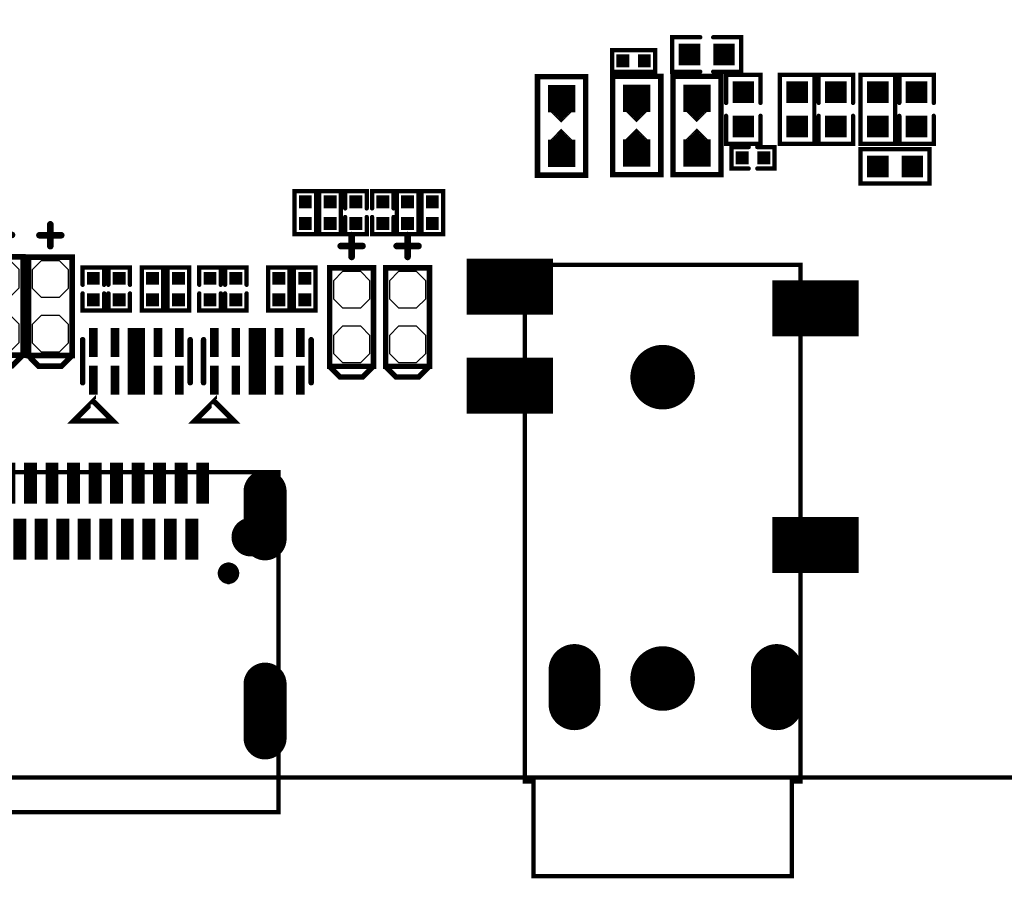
# Model space of a CAD drawing. Extents: x -14 to 157, y -7 to 92.
# Tile 121 of 129: x 106 to 129, y -6 to 14. Entities that reach past the tile are written whole.
import ezdxf

# ---------------------------------------------------------------- set-up
doc = ezdxf.new("R2010")
doc.units = 0
doc.linetypes.add('TRMIDX_0', pattern=[2, 1, 1])
doc.linetypes.add('TRMIDX_1', pattern=[2, 1, 1])
for name, color, linetype in [('BOARD_OUTLINE_00', 254, 'CONTINUOUS'), ('DRIL_NPLTE_THRU_01', 3, 'CONTINUOUS'), ('DRIL_NPLTE_THRU_02', 171, 'CONTINUOUS'), ('DRIL_NPLTE_THRU_03', 222, 'CONTINUOUS'), ('DRIL_NPLTE_THRU_04', 2, 'CONTINUOUS'), ('DRIL_PLTE_THRU_01', 3, 'CONTINUOUS'), ('DRIL_PLTE_THRU_02', 171, 'CONTINUOUS'), ('DRIL_PLTE_THRU_03', 222, 'CONTINUOUS'), ('DRIL_PLTE_THRU_04', 2, 'CONTINUOUS'), ('DRIL_SYMBOL', 254, 'CONTINUOUS'), ('PADS_BOT', 56, 'CONTINUOUS'), ('PADS_INNER', 96, 'CONTINUOUS'), ('PADS_TOP', 96, 'CONTINUOUS'), ('PART_TOP_2DLINE_00', 183, 'CONTINUOUS'), ('PART_TOP_2DLINE_01', 183, 'CONTINUOUS'), ('PART_TOP_2DLINE_126', 183, 'CONTINUOUS'), ('PART_TOP_COPPER_01', 183, 'CONTINUOUS')]:
    doc.layers.add(name, color=color, linetype=linetype)

# ---------------------------------------------------------------- blocks, each defined once
blk = doc.blocks.new('BOARD_74')
at = {"layer": 'BOARD_OUTLINE_00', "const_width": 0.1}
blk.add_lwpolyline([(0, -3.5, -0.41421356), (3.5, 0), (156.51, 0, -0.41421356), (160.01, -3.5), (160.01, -86.52, -0.41421356), (156.51, -90.02), (3.5, -90.02, -0.41421356), (0, -86.52)], format="xyb", close=True, dxfattribs=at)
blk = doc.blocks.new('SMOOTH_0$1')
at = {"const_width": 0.05}
blk.add_lwpolyline([(-0.025, 0, 1), (0.025, 0, 1)], format="xyb", close=True, dxfattribs=at)
blk = doc.blocks.new('PART_BODY_TOP_11')
at = {"layer": 'PART_TOP_2DLINE_01', "const_width": 0.1}
for points in [[(-0.15, 0.4), (-0.8, 0.4), (-0.8, -0.4), (-0.15, -0.4)], [(0.15, -0.4), (0.8, -0.4), (0.8, 0.4), (0.15, 0.4)]]:
    blk.add_lwpolyline(points, dxfattribs=at)
at = {"layer": 'PART_TOP_2DLINE_01'}
for p in [(-0.8, 0.4), (-0.15, 0.4), (0.15, 0.4), (0.8, 0.4), (-0.8, -0.4), (-0.15, -0.4), (0.15, -0.4), (0.8, -0.4)]:
    blk.add_blockref('SMOOTH_0$1', p, dxfattribs=at)
blk = doc.blocks.new('DRIL_HOLE_0')
blk.add_lwpolyline([(0, 0, 1), (0, 0, 1)], format="xyb", close=True)
blk = doc.blocks.new('PAD_0')
blk.add_lwpolyline([(0, 0, 1), (0, 0, 1)], format="xyb", close=True)
blk = doc.blocks.new('PAD_1')
at = {"const_width": 0.5}
blk.add_lwpolyline([(-0.25, 0), (0.25, 0)], dxfattribs=at)
blk = doc.blocks.new('STK_TOP_7')
at = {"layer": 'DRIL_PLTE_THRU_01'}
blk.add_blockref('DRIL_HOLE_0', (0, 0), dxfattribs=at)
at = {"layer": 'DRIL_PLTE_THRU_02'}
blk.add_blockref('DRIL_HOLE_0', (0, 0), dxfattribs=at)
at = {"layer": 'DRIL_PLTE_THRU_03'}
blk.add_blockref('DRIL_HOLE_0', (0, 0), dxfattribs=at)
at = {"layer": 'DRIL_PLTE_THRU_04'}
blk.add_blockref('DRIL_HOLE_0', (0, 0), dxfattribs=at)
at = {"layer": 'PADS_BOT'}
blk.add_blockref('PAD_0', (0, 0), dxfattribs=at)
at = {"layer": 'PADS_INNER'}
blk.add_blockref('PAD_0', (0, 0), dxfattribs=at)
at = {"layer": 'PADS_TOP'}
blk.add_blockref('PAD_1', (0, 0), dxfattribs=at)
blk = doc.blocks.new('SYM_TOP_4')
for name, p in [('STK_TOP_7', (-0.4, 0)), ('PART_BODY_TOP_11', (0, 0)), ('STK_TOP_7', (0.4, 0))]:
    blk.add_blockref(name, p)
blk = doc.blocks.new('PART_TOP_125')
blk.add_blockref('SYM_TOP_4', (0, 0))
blk = doc.blocks.new('PART_BODY_TOP_24')
at = {"layer": 'PART_TOP_2DLINE_01', "const_width": 0.1}
blk.add_lwpolyline([(-0.8, 0.4), (0.8, 0.4), (0.8, -0.4), (-0.8, -0.4)], close=True, dxfattribs=at)
at = {"layer": 'PART_TOP_2DLINE_01'}
for p in [(-0.8, 0.4), (0.8, 0.4), (-0.8, -0.4), (0.8, -0.4)]:
    blk.add_blockref('SMOOTH_0$1', p, dxfattribs=at)
blk = doc.blocks.new('SYM_TOP_17')
for name, p in [('STK_TOP_7', (-0.4, 0)), ('PART_BODY_TOP_24', (0, 0)), ('STK_TOP_7', (0.4, 0))]:
    blk.add_blockref(name, p)
blk = doc.blocks.new('PART_TOP_127')
blk.add_blockref('SYM_TOP_17', (0, 0))
blk = doc.blocks.new('PART_TOP_128')
blk.add_blockref('SYM_TOP_17', (0, 0))
blk = doc.blocks.new('PART_TOP_133')
blk.add_blockref('SYM_TOP_4', (0, 0))
blk = doc.blocks.new('PART_TOP_137')
blk.add_blockref('SYM_TOP_17', (0, 0))
blk = doc.blocks.new('PART_BODY_TOP_47')
at = {"layer": 'PART_TOP_2DLINE_01', "const_width": 0.1}
for points in [[(-0.1, 0.25), (-0.5, 0.25), (-0.5, -0.25), (-0.1, -0.25)], [(0.1, 0.25), (0.5, 0.25), (0.5, -0.25), (0.1, -0.25)]]:
    blk.add_lwpolyline(points, dxfattribs=at)
at = {"layer": 'PART_TOP_2DLINE_01'}
for p in [(-0.5, 0.25), (-0.1, 0.25), (0.1, 0.25), (0.5, 0.25), (-0.5, -0.25), (-0.1, -0.25), (0.1, -0.25), (0.5, -0.25)]:
    blk.add_blockref('SMOOTH_0$1', p, dxfattribs=at)
blk = doc.blocks.new('PAD_2')
at = {"const_width": 0.3}
blk.add_lwpolyline([(-0.15, 0), (0.15, 0)], dxfattribs=at)
blk = doc.blocks.new('STK_TOP_133')
at = {"layer": 'DRIL_NPLTE_THRU_01'}
blk.add_blockref('DRIL_HOLE_0', (0, 0), dxfattribs=at)
at = {"layer": 'DRIL_NPLTE_THRU_02'}
blk.add_blockref('DRIL_HOLE_0', (0, 0), dxfattribs=at)
at = {"layer": 'DRIL_NPLTE_THRU_03'}
blk.add_blockref('DRIL_HOLE_0', (0, 0), dxfattribs=at)
at = {"layer": 'DRIL_NPLTE_THRU_04'}
blk.add_blockref('DRIL_HOLE_0', (0, 0), dxfattribs=at)
at = {"layer": 'PADS_BOT'}
blk.add_blockref('PAD_0', (0, 0), dxfattribs=at)
at = {"layer": 'PADS_INNER'}
blk.add_blockref('PAD_0', (0, 0), dxfattribs=at)
at = {"layer": 'PADS_TOP'}
blk.add_blockref('PAD_2', (0, 0), dxfattribs=at)
blk = doc.blocks.new('SYM_TOP_40')
for name, p in [('PART_BODY_TOP_47', (0, 0)), ('STK_TOP_133', (-0.25, 0)), ('STK_TOP_133', (0.25, 0))]:
    blk.add_blockref(name, p)
blk = doc.blocks.new('PART_TOP_147')
blk.add_blockref('SYM_TOP_40', (0, 0))
blk = doc.blocks.new('PART_TOP_148')
blk.add_blockref('SYM_TOP_4', (0, 0))
blk = doc.blocks.new('SMOOTH_0$0254')
at = {"const_width": 0.0127}
blk.add_lwpolyline([(-0.00635, 0, 1), (0.00635, 0, 1)], format="xyb", close=True, dxfattribs=at)
blk = doc.blocks.new('SMOOTH_0$0508')
at = {"const_width": 0.0254}
blk.add_lwpolyline([(-0.0127, 0, 1), (0.0127, 0, 1)], format="xyb", close=True, dxfattribs=at)
blk = doc.blocks.new('SMOOTH_0$127')
at = {"const_width": 0.0635}
blk.add_lwpolyline([(-0.03175, 0, 1), (0.03175, 0, 1)], format="xyb", close=True, dxfattribs=at)
blk = doc.blocks.new('PART_BODY_TOP_23')
at = {"layer": 'PART_TOP_2DLINE_01', "const_width": 0.127}
blk.add_lwpolyline([(1.143, -0.5588), (1.143, 0.5588), (-1.143, 0.5588), (-1.143, -0.5588)], close=True, dxfattribs=at)
at = {"layer": 'PART_TOP_COPPER_01', "linetype": 'TRMIDX_0', "const_width": 0.0254}
for points in [[(-0.3556, -0.2667), (-0.08255, 0.00635), (-0.36195, 0.28575), (-0.36195, -0.254), (-0.3556, -0.254)], [(-0.3048, -0.1651), (-0.1397, 0), (-0.31115, 0.17145), (-0.31115, -0.1524), (-0.3048, -0.1524)]]:
    blk.add_lwpolyline(points, close=True, dxfattribs=at)
at = {"layer": 'PART_TOP_COPPER_01', "linetype": 'TRMIDX_1', "const_width": 0.0254}
for points in [[(0.3683, 0.2794), (0.09525, 0.00635), (0.37465, -0.27305), (0.37465, 0.2667), (0.3683, 0.2667)], [(0.3175, 0.1778), (0.1524, 0.0127), (0.32385, -0.15875), (0.32385, 0.1651), (0.3175, 0.1651)]]:
    blk.add_lwpolyline(points, close=True, dxfattribs=at)
at = {"layer": 'PART_TOP_COPPER_01', "linetype": 'TRMIDX_0', "const_width": 0.0508}
for points in [[(-0.3048, 0.1905), (-0.4953, 0.1905)], [(-0.2667, 0.1524), (-0.4572, 0.1524)], [(-0.2413, 0.1143), (-0.4318, 0.1143)], [(-0.2159, 0.0889), (-0.4064, 0.0889)], [(-0.1905, 0.0635), (-0.381, 0.0635)], [(-0.1524, 0.0381), (-0.3429, 0.0381)], [(-0.1397, -0.0127), (-0.3302, -0.0127)], [(-0.127, 0.0127), (-0.3175, 0.0127)], [(-0.3048, -0.1778), (-0.4953, -0.1778)], [(-0.2667, -0.1397), (-0.4572, -0.1397)], [(-0.2286, -0.1016), (-0.4191, -0.1016)], [(-0.2032, -0.0635), (-0.3937, -0.0635)], [(-0.1651, -0.0381), (-0.3556, -0.0381)]]:
    blk.add_lwpolyline(points, dxfattribs=at)
at = {"layer": 'PART_TOP_COPPER_01', "linetype": 'TRMIDX_1', "const_width": 0.0508}
for points in [[(0.1397, 0), (0.3302, 0)], [(0.1524, 0.0254), (0.3429, 0.0254)], [(0.1651, -0.0254), (0.3556, -0.0254)], [(0.1778, 0.0508), (0.3683, 0.0508)], [(0.2159, 0.0762), (0.4064, 0.0762)], [(0.2413, 0.1143), (0.4318, 0.1143)], [(0.2794, 0.1524), (0.4699, 0.1524)], [(0.3175, 0.1905), (0.508, 0.1905)], [(0.2032, -0.0508), (0.3937, -0.0508)], [(0.2286, -0.0762), (0.4191, -0.0762)], [(0.254, -0.1016), (0.4445, -0.1016)], [(0.2794, -0.1397), (0.4699, -0.1397)], [(0.3175, -0.1778), (0.508, -0.1778)]]:
    blk.add_lwpolyline(points, dxfattribs=at)
at = {"layer": 'PART_TOP_2DLINE_01'}
for p in [(-1.143, 0.5588), (1.143, 0.5588), (-1.143, -0.5588), (1.143, -0.5588)]:
    blk.add_blockref('SMOOTH_0$127', p, dxfattribs=at)
at = {"layer": 'PART_TOP_COPPER_01'}
for name, p in [('SMOOTH_0$0254', (-0.36195, 0.28575)), ('SMOOTH_0$0254', (0.3683, 0.2794)), ('SMOOTH_0$0254', (0.3683, 0.2667)), ('SMOOTH_0$0254', (0.37465, 0.2667)), ('SMOOTH_0$0508', (-0.4953, 0.1905)), ('SMOOTH_0$0508', (-0.4572, 0.1524)), ('SMOOTH_0$0508', (-0.4318, 0.1143)), ('SMOOTH_0$0508', (-0.4064, 0.0889)), ('SMOOTH_0$0508', (-0.381, 0.0635)), ('SMOOTH_0$0508', (-0.3429, 0.0381)), ('SMOOTH_0$0508', (-0.3302, -0.0127)), ('SMOOTH_0$0508', (-0.3175, 0.0127)), ('SMOOTH_0$0508', (-0.3048, 0.1905)), ('SMOOTH_0$0254', (-0.31115, 0.17145)), ('SMOOTH_0$0508', (-0.2667, 0.1524)), ('SMOOTH_0$0508', (-0.2413, 0.1143)), ('SMOOTH_0$0508', (-0.2159, 0.0889)), ('SMOOTH_0$0508', (-0.1905, 0.0635)), ('SMOOTH_0$0508', (-0.1524, 0.0381)), ('SMOOTH_0$0508', (-0.1397, -0.0127)), ('SMOOTH_0$0508', (-0.127, 0.0127)), ('SMOOTH_0$0254', (-0.1397, 0)), ('SMOOTH_0$0254', (-0.08255, 0.00635)), ('SMOOTH_0$0254', (0.09525, 0.00635)), ('SMOOTH_0$0508', (0.1397, 0)), ('SMOOTH_0$0508', (0.1524, 0.0254)), ('SMOOTH_0$0254', (0.1524, 0.0127)), ('SMOOTH_0$0508', (0.1651, -0.0254)), ('SMOOTH_0$0508', (0.1778, 0.0508)), ('SMOOTH_0$0508', (0.2159, 0.0762)), ('SMOOTH_0$0508', (0.2413, 0.1143)), ('SMOOTH_0$0508', (0.2794, 0.1524)), ('SMOOTH_0$0508', (0.3175, 0.1905)), ('SMOOTH_0$0254', (0.3175, 0.1778)), ('SMOOTH_0$0254', (0.3175, 0.1651)), ('SMOOTH_0$0508', (0.3302, 0)), ('SMOOTH_0$0254', (0.32385, 0.1651)), ('SMOOTH_0$0508', (0.3429, 0.0254)), ('SMOOTH_0$0508', (0.3556, -0.0254)), ('SMOOTH_0$0508', (0.3683, 0.0508)), ('SMOOTH_0$0508', (0.4064, 0.0762)), ('SMOOTH_0$0508', (0.4318, 0.1143)), ('SMOOTH_0$0508', (0.4699, 0.1524)), ('SMOOTH_0$0508', (0.508, 0.1905)), ('SMOOTH_0$0508', (-0.4953, -0.1778)), ('SMOOTH_0$0508', (-0.4572, -0.1397)), ('SMOOTH_0$0508', (-0.4191, -0.1016)), ('SMOOTH_0$0508', (-0.3937, -0.0635)), ('SMOOTH_0$0508', (-0.3556, -0.0381)), ('SMOOTH_0$0508', (-0.3048, -0.1778)), ('SMOOTH_0$0254', (-0.31115, -0.1524)), ('SMOOTH_0$0254', (-0.3048, -0.1524)), ('SMOOTH_0$0254', (-0.3048, -0.1651)), ('SMOOTH_0$0508', (-0.2667, -0.1397)), ('SMOOTH_0$0508', (-0.2286, -0.1016)), ('SMOOTH_0$0508', (-0.2032, -0.0635)), ('SMOOTH_0$0508', (-0.1651, -0.0381)), ('SMOOTH_0$0508', (0.2032, -0.0508)), ('SMOOTH_0$0508', (0.2286, -0.0762)), ('SMOOTH_0$0508', (0.254, -0.1016)), ('SMOOTH_0$0508', (0.2794, -0.1397)), ('SMOOTH_0$0508', (0.3175, -0.1778)), ('SMOOTH_0$0254', (0.32385, -0.15875)), ('SMOOTH_0$0508', (0.3937, -0.0508)), ('SMOOTH_0$0508', (0.4191, -0.0762)), ('SMOOTH_0$0508', (0.4445, -0.1016)), ('SMOOTH_0$0508', (0.4699, -0.1397)), ('SMOOTH_0$0508', (0.508, -0.1778)), ('SMOOTH_0$0254', (-0.36195, -0.254)), ('SMOOTH_0$0254', (-0.3556, -0.254)), ('SMOOTH_0$0254', (-0.3556, -0.2667)), ('SMOOTH_0$0254', (0.37465, -0.27305))]:
    blk.add_blockref(name, p, dxfattribs=at)
blk = doc.blocks.new('PAD_16')
at = {"const_width": 0.635}
blk.add_lwpolyline([(-0.3175, 0), (0.3175, 0)], dxfattribs=at)
blk = doc.blocks.new('STK_TOP_25')
at = {"layer": 'DRIL_PLTE_THRU_01'}
blk.add_blockref('DRIL_HOLE_0', (0, 0), dxfattribs=at)
at = {"layer": 'DRIL_PLTE_THRU_02'}
blk.add_blockref('DRIL_HOLE_0', (0, 0), dxfattribs=at)
at = {"layer": 'DRIL_PLTE_THRU_03'}
blk.add_blockref('DRIL_HOLE_0', (0, 0), dxfattribs=at)
at = {"layer": 'DRIL_PLTE_THRU_04'}
blk.add_blockref('DRIL_HOLE_0', (0, 0), dxfattribs=at)
at = {"layer": 'PADS_BOT'}
blk.add_blockref('PAD_0', (0, 0), dxfattribs=at)
at = {"layer": 'PADS_INNER'}
blk.add_blockref('PAD_0', (0, 0), dxfattribs=at)
at = {"layer": 'PADS_TOP', "rotation": 90}
blk.add_blockref('PAD_16', (0, 0), dxfattribs=at)
blk = doc.blocks.new('SYM_TOP_16')
for name, p in [('PART_BODY_TOP_23', (0, 0)), ('STK_TOP_25', (-0.635, 0)), ('STK_TOP_25', (0.635, 0))]:
    blk.add_blockref(name, p)
blk = doc.blocks.new('PART_TOP_155')
blk.add_blockref('SYM_TOP_16', (0, 0))
blk = doc.blocks.new('PART_TOP_156')
blk.add_blockref('SYM_TOP_4', (0, 0))
blk = doc.blocks.new('PART_TOP_162')
blk.add_blockref('SYM_TOP_16', (0, 0))
blk = doc.blocks.new('PART_BODY_TOP_60')
at = {"layer": 'PART_TOP_2DLINE_01', "const_width": 0.1}
blk.add_lwpolyline([(-0.5, 0.25), (0.5, 0.25), (0.5, -0.25), (-0.5, -0.25)], close=True, dxfattribs=at)
at = {"layer": 'PART_TOP_2DLINE_01'}
for p in [(-0.5, 0.25), (0.5, 0.25), (-0.5, -0.25), (0.5, -0.25)]:
    blk.add_blockref('SMOOTH_0$1', p, dxfattribs=at)
blk = doc.blocks.new('SYM_TOP_53')
for name, p in [('PART_BODY_TOP_60', (0, 0)), ('STK_TOP_133', (-0.25, 0)), ('STK_TOP_133', (0.25, 0))]:
    blk.add_blockref(name, p)
blk = doc.blocks.new('PART_TOP_163')
blk.add_blockref('SYM_TOP_53', (0, 0))
blk = doc.blocks.new('PART_TOP_167')
blk.add_blockref('SYM_TOP_16', (0, 0))
blk = doc.blocks.new('PART_BODY_TOP_58')
at = {"layer": 'PART_TOP_2DLINE_00', "const_width": 0.1}
blk.add_lwpolyline([(-4.59, 3), (-2.39, 3), (-2.39, 3.2), (9.61, 3.2), (9.61, -3.2), (-2.39, -3.2), (-2.39, -3), (-4.59, -3)], close=True, dxfattribs=at)
at = {"layer": 'PART_TOP_2DLINE_00'}
for p in [(-2.39, 3.2), (9.61, 3.2), (-4.59, 3), (-2.39, 3), (-4.59, -3), (-2.39, -3), (-2.39, -3.2), (9.61, -3.2)]:
    blk.add_blockref('SMOOTH_0$1', p, dxfattribs=at)
blk = doc.blocks.new('DRIL_SYMBOL_1$5')
at = {"layer": 'DRIL_SYMBOL', "const_width": 0.0508}
for points in [[(0, -0.254), (0, 0.254)], [(-0.254, 0), (0.254, 0)]]:
    blk.add_lwpolyline(points, dxfattribs=at)
blk = doc.blocks.new('DRIL_HOLE_1$5')
at = {"const_width": 0.75}
blk.add_lwpolyline([(-0.375, 0, 1), (0.375, 0, 1)], format="xyb", close=True, dxfattribs=at)
blk.add_blockref('DRIL_SYMBOL_1$5', (0, 0))
blk = doc.blocks.new('PAD_36')
at = {"const_width": 0.75}
blk.add_lwpolyline([(0, -0.375, 1), (0, 0.375, 1)], format="xyb", close=True, dxfattribs=at)
blk = doc.blocks.new('STK_TOP_59')
at = {"layer": 'DRIL_PLTE_THRU_01'}
blk.add_blockref('DRIL_HOLE_1$5', (0, 0), dxfattribs=at)
at = {"layer": 'DRIL_PLTE_THRU_02'}
blk.add_blockref('DRIL_HOLE_1$5', (0, 0), dxfattribs=at)
at = {"layer": 'DRIL_PLTE_THRU_03'}
blk.add_blockref('DRIL_HOLE_1$5', (0, 0), dxfattribs=at)
at = {"layer": 'DRIL_PLTE_THRU_04'}
blk.add_blockref('DRIL_HOLE_1$5', (0, 0), dxfattribs=at)
at = {"layer": 'PADS_BOT'}
blk.add_blockref('PAD_36', (0, 0), dxfattribs=at)
at = {"layer": 'PADS_INNER'}
blk.add_blockref('PAD_36', (0, 0), dxfattribs=at)
at = {"layer": 'PADS_TOP'}
blk.add_blockref('PAD_36', (0, 0), dxfattribs=at)
blk = doc.blocks.new('DRIL_SLOT_0002700059000000000')
at = {"const_width": 0.3429}
blk.add_lwpolyline([(-0.4064, -0.17145), (0.4064, -0.17145, 1), (0.4064, 0.17145), (-0.4064, 0.17145, 1)], format="xyb", close=True, dxfattribs=at)
blk = doc.blocks.new('PAD_37')
at = {"const_width": 0.4}
blk.add_lwpolyline([(-0.4, -0.2), (0.4, -0.2, 1), (0.4, 0.2), (-0.4, 0.2, 1)], format="xyb", close=True, dxfattribs=at)
blk = doc.blocks.new('PAD_38')
at = {"const_width": 0.6}
blk.add_lwpolyline([(-0.4, -0.3), (0.4, -0.3, 1), (0.4, 0.3), (-0.4, 0.3, 1)], format="xyb", close=True, dxfattribs=at)
blk = doc.blocks.new('STK_TOP_60')
at = {"layer": 'DRIL_PLTE_THRU_01'}
blk.add_blockref('DRIL_SLOT_0002700059000000000', (0, 0), dxfattribs=at)
at = {"layer": 'DRIL_PLTE_THRU_02'}
blk.add_blockref('DRIL_SLOT_0002700059000000000', (0, 0), dxfattribs=at)
at = {"layer": 'DRIL_PLTE_THRU_03'}
blk.add_blockref('DRIL_SLOT_0002700059000000000', (0, 0), dxfattribs=at)
at = {"layer": 'DRIL_PLTE_THRU_04'}
blk.add_blockref('DRIL_SLOT_0002700059000000000', (0, 0), dxfattribs=at)
at = {"layer": 'PADS_BOT'}
blk.add_blockref('PAD_38', (0, 0), dxfattribs=at)
at = {"layer": 'PADS_INNER'}
blk.add_blockref('PAD_37', (0, 0), dxfattribs=at)
at = {"layer": 'PADS_TOP'}
blk.add_blockref('PAD_38', (0, 0), dxfattribs=at)
blk = doc.blocks.new('PAD_39')
at = {"const_width": 1.3}
blk.add_lwpolyline([(-1, 0), (1, 0)], dxfattribs=at)
blk = doc.blocks.new('STK_TOP_58')
at = {"layer": 'DRIL_PLTE_THRU_01'}
blk.add_blockref('DRIL_HOLE_0', (0, 0), dxfattribs=at)
at = {"layer": 'DRIL_PLTE_THRU_02'}
blk.add_blockref('DRIL_HOLE_0', (0, 0), dxfattribs=at)
at = {"layer": 'DRIL_PLTE_THRU_03'}
blk.add_blockref('DRIL_HOLE_0', (0, 0), dxfattribs=at)
at = {"layer": 'DRIL_PLTE_THRU_04'}
blk.add_blockref('DRIL_HOLE_0', (0, 0), dxfattribs=at)
at = {"layer": 'PADS_BOT'}
blk.add_blockref('PAD_0', (0, 0), dxfattribs=at)
at = {"layer": 'PADS_INNER'}
blk.add_blockref('PAD_0', (0, 0), dxfattribs=at)
at = {"layer": 'PADS_TOP', "rotation": 90}
blk.add_blockref('PAD_39', (0, 0), dxfattribs=at)
blk = doc.blocks.new('SYM_TOP_51')
for name, p in [('STK_TOP_58', (6.8, 3.55)), ('STK_TOP_58', (9.1, 3.55)), ('PART_BODY_TOP_58', (0, 0)), ('STK_TOP_60', (-0.2, 2.05)), ('STK_TOP_59', (0, 0)), ('STK_TOP_59', (7, 0)), ('STK_TOP_60', (-0.2, -2.65)), ('STK_TOP_58', (3.1, -3.55)), ('STK_TOP_58', (8.6, -3.55))]:
    blk.add_blockref(name, p)
blk = doc.blocks.new('PART_TOP_168')
blk.add_blockref('SYM_TOP_51', (0, 0))
blk = doc.blocks.new('PART_TOP_174')
blk.add_blockref('SYM_TOP_53', (0, 0))
blk = doc.blocks.new('PART_TOP_176')
blk.add_blockref('SYM_TOP_53', (0, 0))
blk = doc.blocks.new('SMOOTH_0$1524')
at = {"const_width": 0.0762}
blk.add_lwpolyline([(-0.0381, 0, 1), (0.0381, 0, 1)], format="xyb", close=True, dxfattribs=at)
blk = doc.blocks.new('PART_BODY_TOP_49')
at = {"layer": 'PART_TOP_2DLINE_00'}
for points, const_width in [([(-1.15, -0.5), (-1.39, -0.26), (-1.39, 0.27), (-1.15, 0.51)], 0.127), ([(1.651, -0.254), (1.651, 0.254)], 0.152), ([(1.905, 0), (1.397, 0)], 0.152)]:
    blk.add_lwpolyline(points, dxfattribs=dict(at, const_width=const_width))
at = {"layer": 'PART_TOP_2DLINE_00', "const_width": 0.127}
blk.add_lwpolyline([(1.143, -0.508), (1.143, 0.508), (-1.143, 0.508), (-1.143, -0.508)], close=True, dxfattribs=at)
at = {"layer": 'PART_TOP_2DLINE_00'}
for name, p in [('SMOOTH_0$127', (-1.15, 0.51)), ('SMOOTH_0$127', (-1.143, 0.508)), ('SMOOTH_0$127', (1.143, 0.508)), ('SMOOTH_0$127', (-1.39, 0.27)), ('SMOOTH_0$1524', (1.651, 0.254)), ('SMOOTH_0$1524', (1.397, 0)), ('SMOOTH_0$1524', (1.905, 0)), ('SMOOTH_0$127', (-1.39, -0.26)), ('SMOOTH_0$1524', (1.651, -0.254)), ('SMOOTH_0$127', (-1.15, -0.5)), ('SMOOTH_0$127', (-1.143, -0.508)), ('SMOOTH_0$127', (1.143, -0.508))]:
    blk.add_blockref(name, p, dxfattribs=at)
blk = doc.blocks.new('PAD_44')
blk.add_lwpolyline([(-0.211, -0.423), (0.211, -0.423), (0.423, -0.211), (0.423, 0.211), (0.211, 0.423), (-0.211, 0.423), (-0.423, 0.211), (-0.423, -0.211)], close=True)
blk = doc.blocks.new('STK_TOP_135')
at = {"layer": 'DRIL_PLTE_THRU_01'}
blk.add_blockref('DRIL_HOLE_0', (0, 0), dxfattribs=at)
at = {"layer": 'DRIL_PLTE_THRU_02'}
blk.add_blockref('DRIL_HOLE_0', (0, 0), dxfattribs=at)
at = {"layer": 'DRIL_PLTE_THRU_03'}
blk.add_blockref('DRIL_HOLE_0', (0, 0), dxfattribs=at)
at = {"layer": 'DRIL_PLTE_THRU_04'}
blk.add_blockref('DRIL_HOLE_0', (0, 0), dxfattribs=at)
at = {"layer": 'PADS_BOT'}
blk.add_blockref('PAD_0', (0, 0), dxfattribs=at)
at = {"layer": 'PADS_INNER'}
blk.add_blockref('PAD_0', (0, 0), dxfattribs=at)
at = {"layer": 'PADS_TOP'}
blk.add_blockref('PAD_44', (0, 0), dxfattribs=at)
blk = doc.blocks.new('SYM_TOP_42')
for name, p in [('PART_BODY_TOP_49', (0, 0)), ('STK_TOP_135', (-0.635, 0)), ('STK_TOP_135', (0.635, 0))]:
    blk.add_blockref(name, p)
blk = doc.blocks.new('PART_TOP_177')
blk.add_blockref('SYM_TOP_42', (0, 0))
blk = doc.blocks.new('PART_TOP_178')
blk.add_blockref('SYM_TOP_40', (0, 0))
blk = doc.blocks.new('PART_TOP_180')
blk.add_blockref('SYM_TOP_40', (0, 0))
blk = doc.blocks.new('PART_TOP_183')
blk.add_blockref('SYM_TOP_42', (0, 0))
blk = doc.blocks.new('PART_TOP_184')
blk.add_blockref('SYM_TOP_53', (0, 0))
blk = doc.blocks.new('PART_TOP_186')
blk.add_blockref('SYM_TOP_53', (0, 0))
blk = doc.blocks.new('PART_TOP_187')
blk.add_blockref('SYM_TOP_53', (0, 0))
blk = doc.blocks.new('PART_TOP_188')
blk.add_blockref('SYM_TOP_53', (0, 0))
blk = doc.blocks.new('PART_TOP_189')
blk.add_blockref('SYM_TOP_40', (0, 0))
blk = doc.blocks.new('PART_TOP_190')
blk.add_blockref('SYM_TOP_40', (0, 0))
blk = doc.blocks.new('PART_BODY_TOP_34')
at = {"layer": 'PART_TOP_2DLINE_126', "const_width": 0.127}
for points in [[(-1.25, -0.5), (-1.25, 0.5)], [(1.25, -0.5), (1.25, 0.5)]]:
    blk.add_lwpolyline(points, dxfattribs=at)
blk.add_lwpolyline([(-1, -0.93), (-1.46, -1.39), (-0.54, -1.39), (-0.99, -0.94), (-1, -0.94)], close=True, dxfattribs=at)
at = {"layer": 'PART_TOP_2DLINE_126'}
for p in [(-1.25, 0.5), (1.25, 0.5), (-1.25, -0.5), (1.25, -0.5), (-1, -0.93), (-1, -0.94), (-0.99, -0.94), (-1.46, -1.39), (-0.54, -1.39)]:
    blk.add_blockref('SMOOTH_0$127', p, dxfattribs=at)
blk = doc.blocks.new('PAD_45')
at = {"const_width": 0.199999}
blk.add_lwpolyline([(-0.337502, 0), (0.337502, 0)], dxfattribs=at)
blk = doc.blocks.new('STK_TOP_74')
at = {"layer": 'DRIL_PLTE_THRU_01'}
blk.add_blockref('DRIL_HOLE_0', (0, 0), dxfattribs=at)
at = {"layer": 'DRIL_PLTE_THRU_02'}
blk.add_blockref('DRIL_HOLE_0', (0, 0), dxfattribs=at)
at = {"layer": 'DRIL_PLTE_THRU_03'}
blk.add_blockref('DRIL_HOLE_0', (0, 0), dxfattribs=at)
at = {"layer": 'DRIL_PLTE_THRU_04'}
blk.add_blockref('DRIL_HOLE_0', (0, 0), dxfattribs=at)
at = {"layer": 'PADS_BOT'}
blk.add_blockref('PAD_0', (0, 0), dxfattribs=at)
at = {"layer": 'PADS_INNER'}
blk.add_blockref('PAD_0', (0, 0), dxfattribs=at)
at = {"layer": 'PADS_TOP', "rotation": 90}
blk.add_blockref('PAD_45', (0, 0), dxfattribs=at)
blk = doc.blocks.new('PAD_46')
at = {"const_width": 0.399999}
blk.add_lwpolyline([(-0.387502, 0), (0.387502, 0)], dxfattribs=at)
blk = doc.blocks.new('STK_TOP_75')
at = {"layer": 'DRIL_PLTE_THRU_01'}
blk.add_blockref('DRIL_HOLE_0', (0, 0), dxfattribs=at)
at = {"layer": 'DRIL_PLTE_THRU_02'}
blk.add_blockref('DRIL_HOLE_0', (0, 0), dxfattribs=at)
at = {"layer": 'DRIL_PLTE_THRU_03'}
blk.add_blockref('DRIL_HOLE_0', (0, 0), dxfattribs=at)
at = {"layer": 'DRIL_PLTE_THRU_04'}
blk.add_blockref('DRIL_HOLE_0', (0, 0), dxfattribs=at)
at = {"layer": 'PADS_BOT'}
blk.add_blockref('PAD_0', (0, 0), dxfattribs=at)
at = {"layer": 'PADS_INNER'}
blk.add_blockref('PAD_0', (0, 0), dxfattribs=at)
at = {"layer": 'PADS_TOP', "rotation": 90}
blk.add_blockref('PAD_46', (0, 0), dxfattribs=at)
blk = doc.blocks.new('SYM_TOP_27')
for name, p in [('STK_TOP_75', (0, 0.388)), ('STK_TOP_74', (-1, 0.437)), ('STK_TOP_74', (-0.5, 0.437)), ('STK_TOP_74', (0.5, 0.437)), ('STK_TOP_74', (1, 0.437)), ('PART_BODY_TOP_34', (0, 0)), ('STK_TOP_74', (-1, -0.437)), ('STK_TOP_74', (-0.5, -0.437)), ('STK_TOP_75', (0, -0.388)), ('STK_TOP_74', (0.5, -0.437)), ('STK_TOP_74', (1, -0.437))]:
    blk.add_blockref(name, p)
blk = doc.blocks.new('PART_TOP_191')
blk.add_blockref('SYM_TOP_27', (0, 0))
blk = doc.blocks.new('PART_TOP_192')
blk.add_blockref('SYM_TOP_53', (0, 0))
blk = doc.blocks.new('PART_TOP_193')
blk.add_blockref('SYM_TOP_53', (0, 0))
blk = doc.blocks.new('PART_TOP_194')
blk.add_blockref('SYM_TOP_40', (0, 0))
blk = doc.blocks.new('PART_TOP_195')
blk.add_blockref('SYM_TOP_40', (0, 0))
blk = doc.blocks.new('PART_TOP_196')
blk.add_blockref('SYM_TOP_27', (0, 0))
blk = doc.blocks.new('PART_TOP_197')
blk.add_blockref('SYM_TOP_42', (0, 0))
blk = doc.blocks.new('PART_TOP_198')
blk.add_blockref('SYM_TOP_42', (0, 0))
blk = doc.blocks.new('SMOOTH_0$10008')
at = {"const_width": 0.05004}
blk.add_lwpolyline([(-0.02502, 0, 1), (0.02502, 0, 1)], format="xyb", close=True, dxfattribs=at)
blk = doc.blocks.new('PART_BODY_TOP_67')
at = {"layer": 'PART_TOP_2DLINE_00', "const_width": 0.1}
blk.add_lwpolyline([(-0.24, 5.55), (8.87, 5.55), (8.87, -2.35), (-0.24, -2.35)], close=True, dxfattribs=at)
at = {"layer": 'PART_TOP_2DLINE_00'}
for p in [(-0.24, 5.55), (8.87, 5.55), (-0.24, -2.35), (8.87, -2.35)]:
    blk.add_blockref('SMOOTH_0$10008', p, dxfattribs=at)
blk = doc.blocks.new('DRIL_SLOT_0002300074000000900')
at = {"const_width": 0.3}
blk.add_lwpolyline([(0.15, -0.65), (0.15, 0.65, 1), (-0.15, 0.65), (-0.15, -0.65, 1)], format="xyb", close=True, dxfattribs=at)
blk = doc.blocks.new('PAD_48')
at = {"const_width": 0.425}
blk.add_lwpolyline([(-0.675, -0.2125), (0.675, -0.2125, 1), (0.675, 0.2125), (-0.675, 0.2125, 1)], format="xyb", close=True, dxfattribs=at)
blk = doc.blocks.new('PAD_49')
at = {"const_width": 0.5}
blk.add_lwpolyline([(-0.6, -0.25), (0.6, -0.25, 1), (0.6, 0.25), (-0.6, 0.25, 1)], format="xyb", close=True, dxfattribs=at)
blk = doc.blocks.new('STK_TOP_158')
at = {"layer": 'DRIL_PLTE_THRU_01'}
blk.add_blockref('DRIL_SLOT_0002300074000000900', (0, 0), dxfattribs=at)
at = {"layer": 'DRIL_PLTE_THRU_02'}
blk.add_blockref('DRIL_SLOT_0002300074000000900', (0, 0), dxfattribs=at)
at = {"layer": 'DRIL_PLTE_THRU_03'}
blk.add_blockref('DRIL_SLOT_0002300074000000900', (0, 0), dxfattribs=at)
at = {"layer": 'DRIL_PLTE_THRU_04'}
blk.add_blockref('DRIL_SLOT_0002300074000000900', (0, 0), dxfattribs=at)
at = {"layer": 'PADS_BOT', "rotation": 90}
blk.add_blockref('PAD_49', (0, 0), dxfattribs=at)
at = {"layer": 'PADS_INNER', "rotation": 90}
blk.add_blockref('PAD_48', (0, 0), dxfattribs=at)
at = {"layer": 'PADS_TOP', "rotation": 90}
blk.add_blockref('PAD_48', (0, 0), dxfattribs=at)
blk = doc.blocks.new('PAD_50')
at = {"const_width": 0.5}
blk.add_lwpolyline([(-0.625, -0.25), (0.625, -0.25, 1), (0.625, 0.25), (-0.625, 0.25, 1)], format="xyb", close=True, dxfattribs=at)
blk = doc.blocks.new('STK_TOP_159')
at = {"layer": 'DRIL_PLTE_THRU_01'}
blk.add_blockref('DRIL_SLOT_0002300074000000900', (0, 0), dxfattribs=at)
at = {"layer": 'DRIL_PLTE_THRU_02'}
blk.add_blockref('DRIL_SLOT_0002300074000000900', (0, 0), dxfattribs=at)
at = {"layer": 'DRIL_PLTE_THRU_03'}
blk.add_blockref('DRIL_SLOT_0002300074000000900', (0, 0), dxfattribs=at)
at = {"layer": 'DRIL_PLTE_THRU_04'}
blk.add_blockref('DRIL_SLOT_0002300074000000900', (0, 0), dxfattribs=at)
at = {"layer": 'PADS_BOT', "rotation": 90}
blk.add_blockref('PAD_50', (0, 0), dxfattribs=at)
at = {"layer": 'PADS_INNER', "rotation": 90}
blk.add_blockref('PAD_48', (0, 0), dxfattribs=at)
at = {"layer": 'PADS_TOP', "rotation": 90}
blk.add_blockref('PAD_48', (0, 0), dxfattribs=at)
blk = doc.blocks.new('DRIL_SLOT_0002300059000000900')
at = {"const_width": 0.3}
blk.add_lwpolyline([(0.15, -0.45), (0.15, 0.45, 1), (-0.15, 0.45), (-0.15, -0.45, 1)], format="xyb", close=True, dxfattribs=at)
blk = doc.blocks.new('PAD_51')
at = {"const_width": 0.425}
blk.add_lwpolyline([(-0.475, -0.2125), (0.475, -0.2125, 1), (0.475, 0.2125), (-0.475, 0.2125, 1)], format="xyb", close=True, dxfattribs=at)
blk = doc.blocks.new('PAD_52')
at = {"const_width": 0.5}
blk.add_lwpolyline([(-0.55, -0.25), (0.55, -0.25, 1), (0.55, 0.25), (-0.55, 0.25, 1)], format="xyb", close=True, dxfattribs=at)
blk = doc.blocks.new('PAD_53')
at = {"const_width": 0.425}
blk.add_lwpolyline([(-0.525, -0.2125), (0.525, -0.2125, 1), (0.525, 0.2125), (-0.525, 0.2125, 1)], format="xyb", close=True, dxfattribs=at)
blk = doc.blocks.new('STK_TOP_160')
at = {"layer": 'DRIL_PLTE_THRU_01'}
blk.add_blockref('DRIL_SLOT_0002300059000000900', (0, 0), dxfattribs=at)
at = {"layer": 'DRIL_PLTE_THRU_02'}
blk.add_blockref('DRIL_SLOT_0002300059000000900', (0, 0), dxfattribs=at)
at = {"layer": 'DRIL_PLTE_THRU_03'}
blk.add_blockref('DRIL_SLOT_0002300059000000900', (0, 0), dxfattribs=at)
at = {"layer": 'DRIL_PLTE_THRU_04'}
blk.add_blockref('DRIL_SLOT_0002300059000000900', (0, 0), dxfattribs=at)
at = {"layer": 'PADS_BOT', "rotation": 90}
blk.add_blockref('PAD_52', (0, 0), dxfattribs=at)
at = {"layer": 'PADS_INNER', "rotation": 90}
blk.add_blockref('PAD_51', (0, 0), dxfattribs=at)
at = {"layer": 'PADS_TOP', "rotation": 90}
blk.add_blockref('PAD_53', (0, 0), dxfattribs=at)
blk = doc.blocks.new('DRIL_SYMBOL_0$5')
at = {"layer": 'DRIL_SYMBOL', "const_width": 0.0508}
for points in [[(0, -0.254), (0, 0.254)], [(-0.254, 0), (0.254, 0)]]:
    blk.add_lwpolyline(points, dxfattribs=at)
blk = doc.blocks.new('DRIL_HOLE_0$5')
at = {"const_width": 0.25}
blk.add_lwpolyline([(-0.125, 0, 1), (0.125, 0, 1)], format="xyb", close=True, dxfattribs=at)
blk.add_blockref('DRIL_SYMBOL_0$5', (0, 0))
blk = doc.blocks.new('PAD_54')
at = {"const_width": 0.25}
blk.add_lwpolyline([(0, -0.125, 1), (0, 0.125, 1)], format="xyb", close=True, dxfattribs=at)
blk = doc.blocks.new('STK_TOP_161')
at = {"layer": 'DRIL_PLTE_THRU_01'}
blk.add_blockref('DRIL_HOLE_0$5', (0, 0), dxfattribs=at)
at = {"layer": 'DRIL_PLTE_THRU_02'}
blk.add_blockref('DRIL_HOLE_0$5', (0, 0), dxfattribs=at)
at = {"layer": 'DRIL_PLTE_THRU_03'}
blk.add_blockref('DRIL_HOLE_0$5', (0, 0), dxfattribs=at)
at = {"layer": 'DRIL_PLTE_THRU_04'}
blk.add_blockref('DRIL_HOLE_0$5', (0, 0), dxfattribs=at)
at = {"layer": 'PADS_BOT'}
blk.add_blockref('PAD_54', (0, 0), dxfattribs=at)
at = {"layer": 'PADS_INNER'}
blk.add_blockref('PAD_54', (0, 0), dxfattribs=at)
at = {"layer": 'PADS_TOP'}
blk.add_blockref('PAD_54', (0, 0), dxfattribs=at)
blk = doc.blocks.new('PAD_55')
at = {"const_width": 0.3}
blk.add_lwpolyline([(-0.475, 0), (0.475, 0)], dxfattribs=at)
blk = doc.blocks.new('STK_TOP_157')
at = {"layer": 'DRIL_PLTE_THRU_01'}
blk.add_blockref('DRIL_HOLE_0', (0, 0), dxfattribs=at)
at = {"layer": 'DRIL_PLTE_THRU_02'}
blk.add_blockref('DRIL_HOLE_0', (0, 0), dxfattribs=at)
at = {"layer": 'DRIL_PLTE_THRU_03'}
blk.add_blockref('DRIL_HOLE_0', (0, 0), dxfattribs=at)
at = {"layer": 'DRIL_PLTE_THRU_04'}
blk.add_blockref('DRIL_HOLE_0', (0, 0), dxfattribs=at)
at = {"layer": 'PADS_BOT'}
blk.add_blockref('PAD_0', (0, 0), dxfattribs=at)
at = {"layer": 'PADS_INNER'}
blk.add_blockref('PAD_0', (0, 0), dxfattribs=at)
at = {"layer": 'PADS_TOP', "rotation": 90}
blk.add_blockref('PAD_55', (0, 0), dxfattribs=at)
blk = doc.blocks.new('DRIL_SLOT_0002300039000000000')
at = {"const_width": 0.3}
blk.add_lwpolyline([(-0.2, -0.15), (0.2, -0.15, 1), (0.2, 0.15), (-0.2, 0.15, 1)], format="xyb", close=True, dxfattribs=at)
blk = doc.blocks.new('PAD_56')
at = {"const_width": 0.425}
blk.add_lwpolyline([(-0.175, -0.2125), (0.175, -0.2125, 1), (0.175, 0.2125), (-0.175, 0.2125, 1)], format="xyb", close=True, dxfattribs=at)
blk = doc.blocks.new('PAD_57')
at = {"const_width": 0.45}
blk.add_lwpolyline([(-0.15, -0.225), (0.15, -0.225, 1), (0.15, 0.225), (-0.15, 0.225, 1)], format="xyb", close=True, dxfattribs=at)
blk = doc.blocks.new('STK_TOP_162')
at = {"layer": 'DRIL_PLTE_THRU_01'}
blk.add_blockref('DRIL_SLOT_0002300039000000000', (0, 0), dxfattribs=at)
at = {"layer": 'DRIL_PLTE_THRU_02'}
blk.add_blockref('DRIL_SLOT_0002300039000000000', (0, 0), dxfattribs=at)
at = {"layer": 'DRIL_PLTE_THRU_03'}
blk.add_blockref('DRIL_SLOT_0002300039000000000', (0, 0), dxfattribs=at)
at = {"layer": 'DRIL_PLTE_THRU_04'}
blk.add_blockref('DRIL_SLOT_0002300039000000000', (0, 0), dxfattribs=at)
at = {"layer": 'PADS_BOT'}
blk.add_blockref('PAD_57', (0, 0), dxfattribs=at)
at = {"layer": 'PADS_INNER'}
blk.add_blockref('PAD_56', (0, 0), dxfattribs=at)
at = {"layer": 'PADS_TOP'}
blk.add_blockref('PAD_56', (0, 0), dxfattribs=at)
blk = doc.blocks.new('SYM_TOP_60')
for name, p in [('STK_TOP_157', (1.61, 5.29)), ('STK_TOP_157', (2.11, 5.29)), ('STK_TOP_157', (2.61, 5.29)), ('STK_TOP_157', (3.11, 5.29)), ('STK_TOP_157', (3.61, 5.29)), ('STK_TOP_157', (4.11, 5.29)), ('STK_TOP_157', (4.61, 5.29)), ('STK_TOP_157', (5.11, 5.29)), ('STK_TOP_157', (5.61, 5.29)), ('STK_TOP_157', (6.11, 5.29)), ('STK_TOP_157', (6.61, 5.29)), ('STK_TOP_157', (7.11, 5.29)), ('STK_TOP_160', (0, 4.55)), ('PART_BODY_TOP_67', (0, 0)), ('STK_TOP_160', (8.56, 4.55)), ('STK_TOP_157', (1.36, 3.99)), ('STK_TOP_157', (1.86, 3.99)), ('STK_TOP_157', (2.36, 3.99)), ('STK_TOP_157', (2.86, 3.99)), ('STK_TOP_157', (3.36, 3.99)), ('STK_TOP_157', (3.86, 3.99)), ('STK_TOP_157', (4.36, 3.99)), ('STK_TOP_157', (4.86, 3.99)), ('STK_TOP_157', (5.36, 3.99)), ('STK_TOP_157', (5.86, 3.99)), ('STK_TOP_157', (6.36, 3.99)), ('STK_TOP_157', (6.86, 3.99)), ('STK_TOP_162', (0.21, 4.04)), ('STK_TOP_162', (8.38, 4.04)), ('STK_TOP_161', (0.85, 3.2)), ('STK_TOP_161', (7.71, 3.2)), ('STK_TOP_158', (0, 0)), ('STK_TOP_159', (8.56, 0))]:
    blk.add_blockref(name, p)
blk = doc.blocks.new('PART_TOP_208')
blk.add_blockref('SYM_TOP_60', (0, 0))

msp = doc.modelspace()

# ---------------------------------------------------------------- block references
for name, p in [('BOARD_74', (-3.5, 86.5)), ('PART_TOP_147', (123.1, 10.875)), ('PART_TOP_196', (108.775, 6.15)), ('PART_TOP_191', (111.585, 6.15)), ('PART_TOP_208', (103.204, -1.975))]:
    msp.add_blockref(name, p)
for name, p, rotation in [('PART_TOP_156', (122.025, 13.275), 180), ('PART_TOP_163', (120.325, 13.125), 180), ('PART_TOP_167', (118.652, 11.615), 90), ('PART_TOP_162', (120.4, 11.625), 90), ('PART_TOP_155', (121.8, 11.625), 90), ('PART_TOP_148', (122.875, 12), 270), ('PART_TOP_137', (124.125, 12), 90), ('PART_TOP_133', (125.025, 12), 270), ('PART_TOP_127', (126, 12), 270), ('PART_TOP_125', (126.9, 12), 90), ('PART_TOP_128', (126.4, 10.675), 180), ('PART_TOP_186', (112.7, 9.6), 90), ('PART_TOP_184', (113.275, 9.6), 270), ('PART_TOP_180', (113.875, 9.6), 270), ('PART_TOP_178', (114.5, 9.6), 270), ('PART_TOP_176', (115.075, 9.6), 270), ('PART_TOP_174', (115.65, 9.6), 90), ('PART_TOP_198', (105.631, 7.433), 90), ('PART_TOP_197', (106.775, 7.425), 90), ('PART_TOP_183', (113.775, 7.175), 90), ('PART_TOP_177', (115.075, 7.175), 90), ('PART_TOP_168', (121.001, -1.22), 90), ('PART_TOP_195', (107.775, 7.825), 270), ('PART_TOP_194', (108.375, 7.825), 270), ('PART_TOP_193', (109.15, 7.825), 270), ('PART_TOP_192', (109.75, 7.825), 270), ('PART_TOP_190', (110.485, 7.825), 270), ('PART_TOP_189', (111.085, 7.825), 270), ('PART_TOP_188', (112.085, 7.825), 270), ('PART_TOP_187', (112.685, 7.825), 270)]:
    msp.add_blockref(name, p, dxfattribs=dict(rotation=rotation))

doc.saveas('drawing.dxf')
